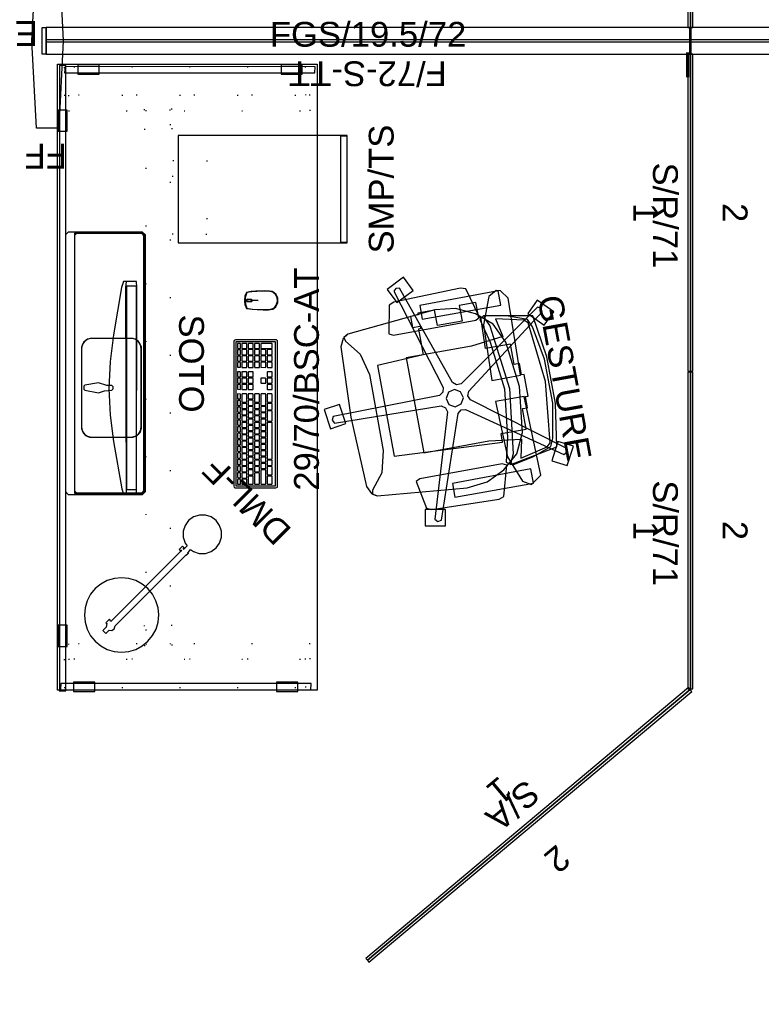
# Model space of a CAD drawing. Header units: inches. Extents: x 490 to 791, y -148 to 69.
# Tile 1 of 5: x 490 to 573, y -148 to -38. Entities that reach past the tile are written whole.
import ezdxf
from ezdxf.enums import TextEntityAlignment as Align

# ---------------------------------------------------------------- set-up
doc = ezdxf.new("R2010")
doc.units = ezdxf.units.IN
doc.header["$MEASUREMENT"] = 0
doc.linetypes.add('Dot', pattern=[6.35, 0, -6.35])
for name, color, linetype in [('A-FURN', 7, 'Continuous'), ('A-FURN-P-FENCE', 3, 'Continuous'), ('A-FURN-P-FENCE-JNC', 4, 'Continuous'), ('A-FURN-P-FENCE-JNC-T', 4, 'Continuous'), ('A-FURN-P-FENCE-SUP', 4, 'Continuous'), ('A-FURN-P-FENCE-SUP-T', 4, 'Continuous'), ('A-FURN-P-FENCE-T', 3, 'Continuous'), ('A-FURN-P-FILE', 2, 'Continuous'), ('A-FURN-P-FILE-T', 2, 'Continuous'), ('A-FURN-P-FREE', 2, 'Continuous'), ('A-FURN-P-FREE-ACY', 2, 'Continuous'), ('A-FURN-P-FREE-ACY-T', 2, 'Continuous'), ('A-FURN-P-FREE-T', 2, 'Continuous'), ('A-FURN-P-PNLS-ACSY-T', 3, 'Continuous'), ('A-FURN-P-SCRN', 3, 'Continuous'), ('A-FURN-P-SEAT', 2, 'Continuous'), ('A-FURN-P-SEAT-T', 2, 'Continuous'), ('A-FURN-P_LGHT', 4, 'Continuous'), ('A-FURN-P_LGHT-T', 4, 'Continuous'), ('CATALOGUE-TXT', 8, 'Continuous'), ('CET color Black or White', 7, 'Continuous'), ('CET Default', 7, 'Continuous')]:
    doc.layers.add(name, color=color, linetype=linetype)
doc.layers.add('AFUEL-3D-017', color=7, linetype='Continuous', true_color=0xf3f3f3)
doc.layers.add('AFUSL-3D-160', color=7, linetype='Continuous', true_color=0x3f4549)
doc.styles.add('Arial', font='arial.ttf')

# ---------------------------------------------------------------- blocks, each defined once
blk = doc.blocks.new('*C6')
at = {"layer": 'A-FURN-P-SCRN', "linetype": 'Continuous'}
blk.add_lwpolyline([(0, -0.12), (72, -0.12), (72, 0.12), (0, 0.12), (0, -0.12)], close=True, dxfattribs=at)
at = {"layer": 'A-FURN-P-PNLS-ACSY-T', "linetype": 'Continuous', "style": 'Arial'}
blk.add_attdef('ITEXT', (25.04, -0.65), '', height=2.77, dxfattribs=at).dxf.unprotected_set("ltscale", 0)
blk = doc.blocks.new('*C10')
at = {"layer": 'A-FURN-P-FENCE', "linetype": 'Continuous'}
blk.add_lwpolyline([(0.04, 0), (71.96, 0), (71.96, 2.99), (0.04, 2.99), (0.04, 0)], close=True, dxfattribs=at)
at = {"layer": 'A-FURN-P-FENCE-T', "linetype": 'Continuous', "style": 'Arial'}
for p in [(27.18, 3.79), (35.53, 1.5), (35.53, 1.5)]:
    blk.add_attdef('ITEXT', p, '', height=2.77, dxfattribs=at).dxf.unprotected_set("ltscale", 0)
blk = doc.blocks.new('*C4')
at = {"layer": 'A-FURN-P-FREE', "linetype": 'Continuous'}
blk.add_lwpolyline([(-35, -14.5), (-35, 14.5), (35, 14.5), (35, -14.5), (-35, -14.5)], close=True, dxfattribs=at)
at = {"layer": 'A-FURN-P-FREE', "linetype": 'Dot'}
for points in [[(-34.67, -13.23), (-31.52, -13.23), (-31.52, 13.77), (-34.67, 13.77), (-34.67, -13.23)], [(-31.52, -13.73), (-29.79, -13.73), (-29.79, 13.27), (-31.52, 13.27), (-31.52, -13.73)], [(29.79, -13.73), (31.52, -13.73), (31.52, 13.27), (29.79, 13.27), (29.79, -13.73)], [(31.52, -13.23), (34.67, -13.23), (34.67, 13.77), (31.52, 13.77), (31.52, -13.23)], [(-29.98, 1.71), (-27.74, 1.71), (-27.74, 4.83), (-29.98, 4.83), (-29.98, 1.71)], [(-29.85, 1.89), (29.85, 1.89), (29.85, 4.65), (-29.85, 4.65), (-29.85, 1.89)], [(27.74, 1.71), (29.98, 1.71), (29.98, 4.83), (27.74, 4.83), (27.74, 1.71)], [(15.96, -2.16), (15.96, 1.62), (24.23, 1.62), (24.23, -2.16), (15.96, -2.16)]]:
    blk.add_lwpolyline(points, close=True, dxfattribs=at)
at = {"layer": 'A-FURN-P-FREE-T', "linetype": 'Continuous', "style": 'Arial'}
blk.add_attdef('ITEXT', (-12.68, -14.7), '', height=2.77, dxfattribs=at).dxf.unprotected_set("ltscale", 0)
blk = doc.blocks.new('*C47')
at = {"layer": 'CET color Black or White', "linetype": 'Continuous'}
for points in [[(8.09, 2.45), (-8.07, 2.45), (-8.22, 2.42), (-8.28, 2.28), (-8.28, -2.26), (-8.2, -2.42), (-8.09, -2.45), (8.15, -2.45), (8.28, -2.34), (8.28, 2.26), (8.2, 2.42), (8.09, 2.45)], [(8.04, 2.21), (-8.04, 2.21), (-8.04, -2.21), (8.04, -2.21), (8.04, 2.21)], [(-7.33, 2.04), (-7.86, 2.04), (-7.88, 1.69), (-7.38, 1.69), (-7.31, 1.74), (-7.33, 2.04)], [(-7.87, 1.55), (-7.88, 1.03), (-7.83, 0.98), (-7.32, 0.98), (-7.31, 1.5), (-7.36, 1.55), (-7.87, 1.55)], [(-6.66, 1.56), (-7.16, 1.55), (-7.18, 1.03), (-7.12, 0.98), (-6.62, 0.98), (-6.6, 1.5), (-6.66, 1.56)], [(-7.1, 2.04), (-7.15, 1.97), (-7.15, 1.69), (-6.64, 1.69), (-6.58, 1.74), (-6.58, 2.04), (-7.1, 2.04)], [(-5.95, 1.56), (-6.46, 1.55), (-6.47, 1.03), (-6.42, 0.98), (-5.91, 0.98), (-5.9, 1.5), (-5.95, 1.56)], [(-6.37, 2.04), (-6.42, 1.97), (-6.41, 1.69), (-5.91, 1.69), (-5.84, 1.74), (-5.84, 2.04), (-6.37, 2.04)], [(-5.71, 1.55), (-5.76, 1.5), (-5.76, 0.98), (-5.24, 0.98), (-5.19, 1.04), (-5.19, 1.54), (-5.71, 1.55)], [(-5.11, 2.04), (-5.62, 2.04), (-5.68, 1.99), (-5.66, 1.69), (-5.16, 1.69), (-5.11, 1.75), (-5.11, 2.04)], [(-5, 1.55), (-5.06, 1.5), (-5.06, 0.99), (-4.54, 0.98), (-4.48, 1.04), (-4.48, 1.54), (-5, 1.55)], [(-4.38, 2.04), (-4.88, 2.04), (-4.95, 1.99), (-4.93, 1.69), (-4.42, 1.69), (-4.37, 1.75), (-4.38, 2.04)], [(-4.3, 1.56), (-4.35, 1.5), (-4.35, 0.98), (-3.83, 0.98), (-3.78, 1.04), (-3.78, 1.54), (-4.3, 1.56)], [(-4.17, 2.04), (-4.21, 1.97), (-4.21, 1.69), (-3.71, 1.69), (-3.64, 1.74), (-3.64, 2.04), (-4.17, 2.04)], [(-3.59, 1.55), (-3.64, 1.5), (-3.64, 0.99), (-3.12, 0.98), (-3.07, 1.04), (-3.07, 1.54), (-3.59, 1.55)], [(-2.91, 2.04), (-3.41, 2.04), (-3.48, 1.99), (-3.46, 1.69), (-2.96, 1.69), (-2.91, 1.75), (-2.91, 2.04)], [(-2.88, 1.55), (-2.94, 1.5), (-2.94, 0.98), (-2.42, 0.98), (-2.36, 1.04), (-2.36, 1.54), (-2.88, 1.55)], [(-2.19, 2.04), (-2.73, 2.04), (-2.74, 1.69), (-2.24, 1.69), (-2.17, 1.74), (-2.19, 2.04)], [(-2.18, 1.56), (-2.23, 1.5), (-2.23, 0.98), (-1.71, 0.98), (-1.66, 1.04), (-1.66, 1.54), (-2.18, 1.56)], [(-1.96, 2.04), (-2.01, 1.97), (-2.01, 1.69), (-1.51, 1.69), (-1.44, 1.74), (-1.44, 2.04), (-1.96, 2.04)], [(-1.47, 1.55), (-1.52, 1.5), (-1.52, 0.98), (-1, 0.98), (-0.95, 1.04), (-0.95, 1.54), (-1.47, 1.55)], [(-1.23, 2.04), (-1.28, 1.97), (-1.28, 1.69), (-0.77, 1.69), (-0.71, 1.74), (-0.71, 2.04), (-1.23, 2.04)], [(-0.76, 1.55), (-0.82, 1.5), (-0.82, 0.99), (-0.3, 0.98), (-0.24, 1.04), (-0.24, 1.54), (-0.76, 1.55)], [(0.02, 2.04), (-0.48, 2.04), (-0.54, 1.99), (-0.52, 1.69), (0.01, 1.69), (0.02, 2.04)], [(-0.06, 1.55), (-0.11, 1.5), (-0.11, 0.99), (0.41, 0.98), (0.46, 1.04), (0.46, 1.54), (-0.06, 1.55)], [(0.24, 2.04), (0.19, 1.97), (0.19, 1.69), (0.7, 1.69), (0.76, 1.74), (0.76, 2.04), (0.24, 2.04)], [(0.65, 1.56), (0.6, 1.5), (0.6, 0.99), (1.12, 0.98), (1.17, 1.04), (1.17, 1.54), (0.65, 1.56)], [(1.48, 2.04), (0.94, 2.04), (0.93, 1.69), (1.43, 1.69), (1.49, 1.74), (1.48, 2.04)], [(2.18, 1.56), (1.36, 1.55), (1.3, 1.5), (1.3, 1.03), (1.36, 0.98), (2.18, 0.98), (2.23, 1.04), (2.23, 1.5), (2.18, 1.56)], [(2.22, 2.04), (1.72, 2.04), (1.66, 1.99), (1.68, 1.69), (2.21, 1.69), (2.22, 2.04)], [(3.27, 2.04), (2.74, 2.04), (2.72, 1.69), (3.22, 1.69), (3.29, 1.74), (3.27, 2.04)], [(2.77, 1.55), (2.72, 1.5), (2.72, 0.99), (3.24, 0.98), (3.29, 1.04), (3.29, 1.54), (2.77, 1.55)], [(3.47, 2.04), (3.42, 1.97), (3.43, 1.69), (3.93, 1.69), (4, 1.74), (4, 2.04), (3.47, 2.04)], [(3.48, 1.55), (3.42, 1.5), (3.42, 0.99), (3.94, 0.98), (4, 1.04), (4, 1.54), (3.48, 1.55)], [(4.18, 2.04), (4.13, 1.97), (4.13, 1.69), (4.64, 1.69), (4.7, 1.74), (4.7, 2.04), (4.18, 2.04)], [(4.18, 1.56), (4.13, 1.5), (4.13, 0.98), (4.65, 0.98), (4.7, 1.04), (4.7, 1.54), (4.18, 1.56)], [(5.71, 1.56), (5.19, 1.55), (5.19, 1.03), (5.24, 0.98), (5.76, 0.98), (5.76, 1.5), (5.71, 1.56)], [(5.74, 2.04), (5.21, 2.04), (5.2, 1.69), (5.7, 1.69), (5.76, 1.74), (5.74, 2.04)], [(6.45, 2.04), (5.96, 2.04), (5.9, 1.99), (5.92, 1.69), (6.46, 1.69), (6.45, 2.04)], [(6.42, 1.56), (5.95, 1.56), (5.9, 1.5), (5.9, 1.03), (5.95, 0.98), (6.46, 0.98), (6.47, 1.5), (6.42, 1.56)], [(7.16, 2.04), (6.67, 2.04), (6.6, 1.99), (6.62, 1.69), (7.17, 1.69), (7.16, 2.04)], [(7.12, 1.56), (6.66, 1.56), (6.6, 1.5), (6.6, 1.03), (6.66, 0.98), (7.16, 0.98), (7.18, 1.5), (7.12, 1.56)], [(7.36, 2.04), (7.31, 1.97), (7.31, 1.69), (7.82, 1.69), (7.88, 1.74), (7.88, 2.04), (7.36, 2.04)], [(7.32, 1.55), (7.31, 1.03), (7.36, 0.98), (7.88, 0.98), (7.88, 1.5), (7.83, 1.55), (7.32, 1.55)], [(-7.01, 0.85), (-7.83, 0.85), (-7.88, 0.79), (-7.88, 0.33), (-7.83, 0.27), (-7.02, 0.27), (-6.96, 0.32), (-6.96, 0.8), (-7.01, 0.85)], [(-7.82, 0.14), (-7.88, 0.09), (-7.88, -0.38), (-7.83, -0.43), (-6.66, -0.43), (-6.6, -0.38), (-6.6, 0.09), (-6.66, 0.14), (-7.82, 0.14)], [(-6.77, 0.85), (-6.82, 0.79), (-6.82, 0.27), (-6.3, 0.27), (-6.25, 0.33), (-6.25, 0.84), (-6.77, 0.85)], [(-5.95, 0.14), (-6.47, 0.14), (-6.47, -0.38), (-6.42, -0.43), (-5.91, -0.43), (-5.9, 0.09), (-5.95, 0.14)], [(-6.06, 0.85), (-6.12, 0.79), (-6.12, 0.29), (-5.6, 0.28), (-5.54, 0.33), (-5.54, 0.84), (-6.06, 0.85)], [(-5.24, 0.14), (-5.75, 0.14), (-5.76, -0.38), (-5.71, -0.43), (-5.2, -0.43), (-5.19, 0.09), (-5.24, 0.14)], [(-5.36, 0.85), (-5.41, 0.79), (-5.41, 0.27), (-4.89, 0.27), (-4.84, 0.33), (-4.84, 0.84), (-5.36, 0.85)], [(-5.04, 0.14), (-5.06, -0.38), (-5, -0.43), (-4.48, -0.43), (-4.48, 0.09), (-4.54, 0.14), (-5.04, 0.14)], [(-4.65, 0.85), (-4.7, 0.79), (-4.7, 0.27), (-4.18, 0.27), (-4.13, 0.33), (-4.13, 0.84), (-4.65, 0.85)], [(-4.34, 0.14), (-4.35, -0.38), (-4.3, -0.43), (-3.79, -0.43), (-3.78, 0.09), (-3.83, 0.14), (-4.34, 0.14)], [(-3.48, 0.85), (-4, 0.85), (-4, 0.33), (-3.94, 0.27), (-3.44, 0.28), (-3.42, 0.8), (-3.48, 0.85)], [(-3.12, 0.14), (-3.64, 0.14), (-3.64, -0.38), (-3.59, -0.43), (-3.07, -0.43), (-3.07, 0.09), (-3.12, 0.14)], [(-2.77, 0.85), (-3.28, 0.85), (-3.29, 0.33), (-3.24, 0.27), (-2.73, 0.28), (-2.72, 0.8), (-2.77, 0.85)], [(-2.88, 0.14), (-2.94, 0.09), (-2.94, -0.42), (-2.42, -0.43), (-2.36, -0.38), (-2.36, 0.13), (-2.88, 0.14)], [(-2.53, 0.85), (-2.58, 0.79), (-2.58, 0.27), (-2.06, 0.27), (-2.01, 0.33), (-2.01, 0.84), (-2.53, 0.85)], [(-2.18, 0.14), (-2.23, 0.09), (-2.23, -0.43), (-1.71, -0.43), (-1.66, -0.38), (-1.66, 0.13), (-2.18, 0.14)], [(-1.36, 0.85), (-1.86, 0.85), (-1.88, 0.33), (-1.82, 0.27), (-1.32, 0.28), (-1.3, 0.8), (-1.36, 0.85)], [(-1, 0.14), (-1.52, 0.14), (-1.52, -0.38), (-1.47, -0.43), (-0.96, -0.43), (-0.95, 0.09), (-1, 0.14)], [(-0.65, 0.85), (-1.12, 0.85), (-1.17, 0.79), (-1.17, 0.27), (-0.65, 0.27), (-0.6, 0.33), (-0.6, 0.8), (-0.65, 0.85)], [(-0.76, 0.14), (-0.82, 0.09), (-0.82, -0.43), (-0.3, -0.43), (-0.24, -0.38), (-0.24, 0.13), (-0.76, 0.14)], [(-0.41, 0.85), (-0.46, 0.79), (-0.46, 0.27), (0.06, 0.27), (0.11, 0.33), (0.11, 0.84), (-0.41, 0.85)], [(0.41, 0.14), (-0.06, 0.14), (-0.11, 0.09), (-0.11, -0.43), (0.41, -0.43), (0.46, -0.38), (0.46, 0.09), (0.41, 0.14)], [(0.76, 0.85), (0.24, 0.85), (0.24, 0.33), (0.3, 0.27), (0.8, 0.28), (0.82, 0.8), (0.76, 0.85)], [(0.65, 0.14), (0.6, 0.09), (0.6, -0.43), (1.12, -0.43), (1.17, -0.38), (1.17, 0.13), (0.65, 0.14)], [(1.47, 0.85), (0.96, 0.85), (0.95, 0.33), (1, 0.27), (1.51, 0.28), (1.52, 0.8), (1.47, 0.85)], [(2.18, 0.14), (1.36, 0.14), (1.3, 0.09), (1.3, -0.38), (1.36, -0.43), (2.16, -0.43), (2.23, -0.38), (2.23, 0.09), (2.18, 0.14)], [(1.71, 0.85), (1.66, 0.79), (1.66, 0.29), (2.18, 0.28), (2.23, 0.33), (2.23, 0.84), (1.71, 0.85)], [(2.73, 0.85), (2.72, 0.33), (2.77, 0.27), (3.29, 0.28), (3.29, 0.8), (3.24, 0.85), (2.73, 0.85)], [(3.44, 0.85), (3.42, 0.33), (3.48, 0.27), (4, 0.28), (4, 0.8), (3.94, 0.85), (3.44, 0.85)], [(4.65, 0.85), (4.13, 0.85), (4.13, 0.33), (4.18, 0.27), (4.7, 0.28), (4.7, 0.8), (4.65, 0.85)], [(5.24, 0.85), (5.19, 0.79), (5.19, 0.27), (5.71, 0.27), (5.76, 0.33), (5.76, 0.84), (5.24, 0.85)], [(5.24, 0.14), (5.19, 0.09), (5.19, -0.42), (5.71, -0.43), (5.76, -0.38), (5.76, 0.13), (5.24, 0.14)], [(5.91, 0.85), (5.9, 0.33), (5.95, 0.27), (6.42, 0.27), (6.47, 0.33), (6.47, 0.8), (6.42, 0.85), (5.91, 0.85)], [(5.91, 0.14), (5.9, -0.38), (5.95, -0.43), (6.47, -0.43), (6.47, 0.09), (6.42, 0.14), (5.91, 0.14)], [(6.62, 0.85), (6.6, 0.33), (6.66, 0.27), (7.12, 0.27), (7.18, 0.33), (7.18, 0.8), (7.12, 0.85), (6.62, 0.85)], [(7.12, 0.14), (6.66, 0.14), (6.6, 0.09), (6.6, -0.38), (6.66, -0.43), (7.16, -0.43), (7.18, 0.09), (7.12, 0.14)], [(7.83, 0.85), (7.31, 0.85), (7.31, 0.33), (7.36, 0.27), (7.87, 0.28), (7.88, 0.8), (7.83, 0.85)], [(7.32, 0.14), (7.31, -0.38), (7.36, -0.43), (7.83, -0.43), (7.88, -0.38), (7.88, 0.09), (7.83, 0.14), (7.32, 0.14)], [(-7.83, -0.56), (-7.88, -0.62), (-7.88, -1.09), (-7.83, -1.14), (-6.32, -1.14), (-6.25, -1.09), (-6.25, -0.62), (-6.3, -0.56), (-7.83, -0.56)], [(-6.06, -0.57), (-6.12, -0.62), (-6.12, -1.13), (-5.6, -1.14), (-5.54, -1.08), (-5.54, -0.58), (-6.06, -0.57)], [(-4.89, -0.56), (-5.41, -0.57), (-5.41, -1.09), (-5.36, -1.14), (-4.85, -1.14), (-4.84, -0.62), (-4.89, -0.56)], [(-4.65, -0.56), (-4.7, -0.62), (-4.7, -1.13), (-4.18, -1.14), (-4.13, -1.08), (-4.13, -0.58), (-4.65, -0.56)], [(-3.48, -0.56), (-3.94, -0.57), (-4, -0.62), (-4, -1.13), (-3.48, -1.14), (-3.42, -1.08), (-3.42, -0.62), (-3.48, -0.56)], [(-2.77, -0.56), (-3.29, -0.57), (-3.29, -1.09), (-3.24, -1.14), (-2.73, -1.14), (-2.72, -0.62), (-2.77, -0.56)], [(-2.06, -0.56), (-2.53, -0.56), (-2.58, -0.62), (-2.58, -1.09), (-2.53, -1.14), (-2.02, -1.14), (-2.01, -0.62), (-2.06, -0.56)], [(-1.36, -0.56), (-1.88, -0.57), (-1.88, -1.09), (-1.82, -1.14), (-1.32, -1.14), (-1.3, -0.62), (-1.36, -0.56)], [(-1.12, -0.57), (-1.17, -0.62), (-1.17, -1.14), (-0.65, -1.14), (-0.6, -1.08), (-0.6, -0.58), (-1.12, -0.57)], [(-0.41, -0.56), (-0.46, -0.62), (-0.46, -1.13), (0.06, -1.14), (0.11, -1.08), (0.11, -0.58), (-0.41, -0.56)], [(0.76, -0.56), (0.24, -0.57), (0.24, -1.09), (0.3, -1.14), (0.82, -1.14), (0.82, -0.62), (0.76, -0.56)], [(1.02, -0.56), (0.95, -0.61), (0.95, -1.09), (1, -1.14), (2.18, -1.14), (2.23, -1.08), (2.23, -0.62), (2.18, -0.56), (1.02, -0.56)], [(3.48, -0.56), (3.42, -0.62), (3.42, -1.13), (3.94, -1.14), (4, -1.08), (4, -0.58), (3.48, -0.56)], [(5.2, -0.57), (5.19, -1.09), (5.24, -1.14), (5.76, -1.14), (5.76, -0.62), (5.71, -0.57), (5.2, -0.57)], [(6.42, -0.56), (5.95, -0.56), (5.9, -0.62), (5.9, -1.09), (5.95, -1.14), (6.46, -1.14), (6.47, -0.62), (6.42, -0.56)], [(6.66, -0.56), (6.6, -0.62), (6.6, -1.14), (7.12, -1.14), (7.18, -1.08), (7.18, -0.58), (6.66, -0.56)], [(7.36, -0.57), (7.31, -0.62), (7.31, -1.79), (7.36, -1.85), (7.83, -1.84), (7.88, -1.79), (7.88, -0.63), (7.83, -0.57), (7.36, -0.57)], [(-7.01, -1.27), (-7.83, -1.27), (-7.88, -1.33), (-7.88, -1.79), (-7.83, -1.85), (-7.01, -1.84), (-6.96, -1.79), (-6.96, -1.32), (-7.01, -1.27)], [(-5.95, -1.27), (-6.76, -1.27), (-6.82, -1.32), (-6.82, -1.79), (-6.77, -1.85), (-5.95, -1.84), (-5.9, -1.79), (-5.9, -1.32), (-5.95, -1.27)], [(-5.75, -1.27), (-5.76, -1.79), (-5.71, -1.85), (-5.19, -1.84), (-5.19, -1.32), (-5.24, -1.27), (-5.75, -1.27)], [(-4.99, -1.27), (-5.06, -1.32), (-5.06, -1.79), (-5, -1.85), (-1.02, -1.85), (-0.95, -1.8), (-0.95, -1.32), (-1, -1.27), (-4.99, -1.27)], [(0.28, -1.27), (-0.75, -1.27), (-0.82, -1.32), (-0.82, -1.79), (-0.76, -1.85), (0.28, -1.84), (0.33, -1.79), (0.33, -1.32), (0.28, -1.27)], [(1.12, -1.27), (0.52, -1.27), (0.46, -1.33), (0.48, -1.85), (1.12, -1.84), (1.17, -1.79), (1.17, -1.32), (1.12, -1.27)], [(2.18, -1.27), (1.36, -1.27), (1.3, -1.33), (1.3, -1.79), (1.36, -1.85), (2.16, -1.85), (2.23, -1.8), (2.23, -1.32), (2.18, -1.27)], [(2.77, -1.27), (2.72, -1.33), (2.72, -1.85), (3.24, -1.85), (3.29, -1.79), (3.29, -1.28), (2.77, -1.27)], [(3.44, -1.27), (3.42, -1.79), (3.48, -1.85), (3.98, -1.84), (4, -1.32), (3.94, -1.27), (3.44, -1.27)], [(4.14, -1.27), (4.13, -1.79), (4.18, -1.85), (4.7, -1.84), (4.7, -1.32), (4.65, -1.27), (4.14, -1.27)], [(5.24, -1.27), (5.19, -1.33), (5.19, -1.85), (5.71, -1.85), (5.76, -1.79), (5.76, -1.28), (5.24, -1.27)], [(5.91, -1.27), (5.9, -1.79), (5.95, -1.85), (6.47, -1.84), (6.47, -1.32), (6.42, -1.27), (5.91, -1.27)], [(6.62, -1.27), (6.6, -1.79), (6.66, -1.85), (7.16, -1.84), (7.18, -1.32), (7.12, -1.27), (6.62, -1.27)]]:
    blk.add_lwpolyline(points, close=True, dxfattribs=at)
blk = doc.blocks.new('*C7')
at = {"layer": 'CET color Black or White', "linetype": 'Continuous'}
for points in [[(-29.99, 14.37), (-29.99, 13.34), (-27.63, 13.34), (-27.63, 14.37), (-29.99, 14.37)], [(27.61, 14.37), (27.61, 13.34), (29.97, 13.34), (29.97, 14.37), (27.61, 14.37)], [(-35, 14.21), (-34.96, 13.51), (34.96, 13.51), (34.96, 14.21), (-35, 14.21)], [(-34.15, -13.91), (-34.15, 14.05), (-34.81, 14.09), (-34.85, -13.87), (-34.15, -13.91)], [(34.15, 13.63), (34.15, -14.33), (34.81, -14.37), (34.85, 13.59), (34.15, 13.63)], [(-33.99, 10.27), (-33.99, 12.63), (-35.02, 12.63), (-35.02, 10.27), (-33.99, 10.27)], [(33.99, 12.14), (33.99, 9.78), (35.02, 9.78), (35.02, 12.14), (33.99, 12.14)], [(-33.99, -12.42), (-33.99, -10.06), (-35.02, -10.06), (-35.02, -12.42), (-33.99, -12.42)], [(33.99, -10.55), (33.99, -12.91), (35.02, -12.91), (35.02, -10.55), (33.99, -10.55)]]:
    blk.add_lwpolyline(points, close=True, dxfattribs=at)
blk = doc.blocks.new('*C9')
at = {"layer": 'A-FURN-P-FREE-ACY', "linetype": 'Continuous'}
for points in [[(-17.71, 0), (17.71, 0), (17.71, 0.28), (-17.71, 0.28), (-17.71, 0)], [(-17.71, -0.28), (17.71, -0.28), (17.71, 0), (-17.71, 0), (-17.71, -0.28)]]:
    blk.add_lwpolyline(points, close=True, dxfattribs=at)
at = {"layer": 'A-FURN-P-FREE-ACY', "linetype": 'Continuous', "style": 'Arial'}
for s, p in [('2', (0, 5)), ('1', (0, -5))]:
    blk.add_text(s, height=2.76, dxfattribs=at).set_placement(p, align=Align.MIDDLE_CENTER)
at = {"layer": 'A-FURN-P-FREE-ACY-T', "linetype": 'Continuous', "style": 'Arial'}
blk.add_attdef('ITEXT', (-5.61, -4.18), '', height=2.77, dxfattribs=at).dxf.unprotected_set("ltscale", 0)
blk = doc.blocks.new('*C12')
at = {"layer": 'A-FURN-P_LGHT', "linetype": 'Continuous'}
for points in [[(0, 1.97), (-0.81, 1.89), (-1.59, 1.65), (-2.31, 1.27), (-2.94, 0.75), (-3.46, 0.12), (-3.85, -0.6), (-4.08, -1.38), (-4.16, -2.2), (-4.08, -3.01), (-3.85, -3.79), (-3.46, -4.51), (-2.94, -5.14), (-2.31, -5.66), (-1.59, -6.04), (-0.81, -6.28), (0, -6.36), (0.81, -6.28), (1.59, -6.04), (2.31, -5.66), (2.94, -5.14), (3.46, -4.51), (3.85, -3.79), (4.08, -3.01), (4.16, -2.2), (4.08, -1.38), (3.85, -0.6), (3.46, 0.12), (2.94, 0.75), (2.31, 1.27), (1.59, 1.65), (0.81, 1.89), (0, 1.97)], [(-0.24, 0.51), (-0.24, -0.01), (-0.44, -0.19), (-0.5, -0.53), (-0.34, -0.83), (-0.34, -12.09), (-0.4, -11.98), (-0.4, -12.37), (-0.34, -12.26), (-0.27, -12.84), (-0.67, -12.9), (-1.27, -13.21), (-1.75, -13.69), (-2.06, -14.29), (-2.17, -14.96), (-2.06, -15.63), (-1.75, -16.24), (-1.27, -16.72), (-0.67, -17.02), (0, -17.13), (0.67, -17.02), (1.27, -16.72), (1.75, -16.24), (2.06, -15.63), (2.17, -14.96), (2.06, -14.29), (1.75, -13.69), (1.27, -13.21), (0.67, -12.9), (0.27, -12.84), (0.28, -12.27), (0.34, -12.44), (0.34, -12.27), (0.38, -12.44), (0.63, -12.44), (0.63, -11.91), (0.34, -11.91), (0.34, -12.08), (0.34, -0.85), (0.63, -0.9), (0.63, -0.34), (0.49, -0.34), (0.25, -0.01), (0.25, 0.51), (-0.24, 0.51)]]:
    blk.add_lwpolyline(points, close=True, dxfattribs=at)
at = {"layer": 'A-FURN-P_LGHT-T', "linetype": 'Continuous', "style": 'Arial'}
blk.add_attdef('ITEXT', (-6.79, -22.47), '', height=2.77, dxfattribs=at).dxf.unprotected_set("ltscale", 0)
blk = doc.blocks.new('*C16')
at = {"layer": 'CET color Black or White', "linetype": 'Continuous'}
for points in [[(0.02, 1.86), (0.02, 1.67), (0.14, 1.59), (0.04, 1.07), (0.02, 1.06), (0, 0.36), (-0.02, 1.06), (-0.14, 1.12), (-0.08, 1.64), (-0.04, 1.86), (-0.47, 1.82), (-0.9, 1.65), (-0.99, 0.99), (-1.03, 0.44), (-1.05, -0.21), (-1.04, -0.82), (-0.96, -1.29), (-0.7, -1.63), (-0.23, -1.86), (0.28, -1.85), (0.66, -1.66), (0.9, -1.41), (0.98, -1.21), (1.04, -0.92), (1.06, -0.38), (1.02, 0.62), (0.98, 1.12), (0.9, 1.65), (0.47, 1.82), (0.02, 1.86)], [(0.28, 1.79), (-0.42, 1.76), (-0.88, 1.61), (-0.96, 1.03), (-1.01, 0.32), (-1.03, -0.13), (-1.03, -0.58), (-0.99, -1.08), (-0.92, -1.3), (-0.74, -1.53), (-0.54, -1.67), (-0.08, -1.8), (0.28, -1.77), (0.62, -1.63), (0.93, -1.28), (1, -0.97), (1.03, -0.47), (1, 0.49), (0.96, 1.07), (0.88, 1.61), (0.67, 1.7), (0.28, 1.79)], [(0.08, 1.63), (-0.06, 1.63), (-0.12, 1.58), (-0.13, 1.06), (-0.07, 1.01), (0.08, 1), (0.12, 1.08), (0.13, 1.57), (0.08, 1.63)]]:
    blk.add_lwpolyline(points, close=True, dxfattribs=at)
blk = doc.blocks.new('*C14')
at = {"layer": 'A-FURN-P-FILE', "linetype": 'Continuous'}
for points in [[(0, 0), (12, 0), (12, 18.88), (0, 18.88), (0, 0)], [(0.06, 0), (11.94, 0), (11.94, 0.75), (0.06, 0.75), (0.06, 0)]]:
    blk.add_lwpolyline(points, close=True, dxfattribs=at)
at = {"layer": 'A-FURN-P-FILE-T', "linetype": 'Continuous', "style": 'Arial'}
blk.add_attdef('ITEXT', (-1.19, -5.2), '', height=2.77, dxfattribs=at).dxf.unprotected_set("ltscale", 0)
blk = doc.blocks.new('*C33')
at = {"layer": 'A-FURN-P-FREE-ACY', "linetype": 'Continuous'}
for points in [[(-17.71, 0), (17.71, 0), (17.71, 0.28), (-17.71, 0.28), (-17.71, 0)], [(-17.71, -0.28), (17.71, -0.28), (17.71, 0), (-17.71, 0), (-17.71, -0.28)]]:
    blk.add_lwpolyline(points, close=True, dxfattribs=at)
at = {"layer": 'A-FURN-P-FREE-ACY', "linetype": 'Continuous', "style": 'Arial'}
for s, p in [('2', (0, 5)), ('1', (0, -5))]:
    blk.add_text(s, height=2.76, dxfattribs=at).set_placement(p, align=Align.MIDDLE_CENTER)
at = {"layer": 'A-FURN-P-FREE-ACY-T', "linetype": 'Continuous', "style": 'Arial'}
blk.add_attdef('ITEXT', (-5.61, -4.18), '', height=2.77, dxfattribs=at).dxf.unprotected_set("ltscale", 0)
blk = doc.blocks.new('*C34')
at = {"layer": 'A-FURN-P-SCRN', "linetype": 'Continuous'}
blk.add_lwpolyline([(0, -0.12), (72, -0.12), (72, 0.12), (0, 0.12), (0, -0.12)], close=True, dxfattribs=at)
at = {"layer": 'A-FURN-P-PNLS-ACSY-T', "linetype": 'Continuous', "style": 'Arial'}
blk.add_attdef('ITEXT', (25.04, -0.65), '', height=2.77, dxfattribs=at).dxf.unprotected_set("ltscale", 0)
blk = doc.blocks.new('*C46')
at = {"layer": 'A-FURN-P-FENCE-JNC', "linetype": 'Continuous'}
for points in [[(-0.91, 1.5), (-0.41, 11.25), (2.09, 11.25), (2.59, 1.5), (2.09, -8.25), (-0.41, -8.25), (-0.91, 1.5)], [(1.05, 0), (1.05, 3), (1.45, 3), (1.45, 0), (1.05, 0)], [(1.05, 0), (1.05, 3), (1.45, 3), (1.45, 0), (1.05, 0)]]:
    blk.add_lwpolyline(points, close=True, dxfattribs=at)
at = {"layer": 'A-FURN-P-FENCE-SUP', "linetype": 'Continuous'}
blk.add_lwpolyline([(-0.91, 1.5), (-0.41, 11.25), (2.09, 11.25), (2.59, 1.5), (2.09, -8.25), (-0.41, -8.25), (-0.91, 1.5)], close=True, dxfattribs=at)
at = {"layer": 'A-FURN-P-FENCE-JNC-T', "linetype": 'Continuous', "style": 'Arial'}
blk.add_attdef('ITEXT', (1.94, -0.71), '', height=2.77, dxfattribs=at).dxf.unprotected_set("ltscale", 0)
at = {"layer": 'A-FURN-P-FENCE-SUP-T', "linetype": 'Continuous', "style": 'Arial'}
blk.add_attdef('ITEXT', (-1.33, 13.01), '', height=2.77, dxfattribs=at).dxf.unprotected_set("ltscale", 0)
blk = doc.blocks.new('*C8')
at = {"layer": 'CET color Black or White', "linetype": 'Continuous'}
for points in [[(-4.55, 3.35), (-5.03, 3.16), (-5.33, 2.89), (-5.51, 2.43), (-5.51, -2.39), (-5.37, -2.83), (-4.98, -3.22), (-4.53, -3.35), (4.55, -3.35), (5.03, -3.16), (5.33, -2.89), (5.51, -2.42), (5.51, 2.37), (5.41, 2.7), (5.08, 3.12), (4.54, 3.35), (-4.55, 3.35)], [(-4.41, 3.34), (-4.81, 3.26), (-5.18, 3.02), (-5.42, 2.65), (-5.5, 2.25), (-5.5, -2.25), (-5.42, -2.65), (-5.18, -3.02), (-4.81, -3.26), (-4.41, -3.34), (4.41, -3.34), (4.81, -3.26), (5.18, -3.02), (5.42, -2.65), (5.5, -2.25), (5.5, 2.25), (5.42, 2.65), (5.18, 3.02), (4.81, 3.26), (4.41, 3.34), (-4.41, 3.34)], [(-0.17, 3.07), (-0.28, 2.97), (-0.55, 1.42), (-0.35, 0.77), (-0.26, -0.04), (-0.12, -0.2), (0.12, -0.2), (0.26, -0.04), (0.26, 0.49), (0.55, 1.42), (0.28, 2.97), (0.17, 3.07), (-0.17, 3.07)], [(-0.06, 0.27), (-3.04, 0.13), (-6.01, -0.23), (-11.28, -1.16), (-11.89, -1.34), (-11.89, -2.8), (11.23, -2.86), (11.89, -2.8), (11.89, -1.34), (11.2, -1.15), (5.92, -0.22), (2.93, 0.14), (-0.06, 0.27)], [(-11.89, -1.64), (-11.89, -2.8), (11.23, -2.86), (11.89, -2.8), (11.89, -1.64), (11.23, -1.59), (-11.89, -1.64)], [(-11.37, -1.68), (-11.38, -2.8), (11.36, -2.8), (11.38, -1.68), (-11.37, -1.68)]]:
    blk.add_lwpolyline(points, close=True, dxfattribs=at)
blk = doc.blocks.new('*C51')
at = {"layer": 'A-FURN-P-FENCE', "linetype": 'Continuous'}
blk.add_lwpolyline([(0.04, 0), (71.96, 0), (71.96, 2.99), (0.04, 2.99), (0.04, 0)], close=True, dxfattribs=at)
at = {"layer": 'A-FURN-P-FENCE-T', "linetype": 'Continuous', "style": 'Arial'}
for p in [(27.18, 3.79), (35.53, 1.5), (35.53, 1.5)]:
    blk.add_attdef('ITEXT', p, '', height=2.77, dxfattribs=at).dxf.unprotected_set("ltscale", 0)
blk = doc.blocks.new('*C21')
at = {"layer": 'A-FURN-P-SEAT', "linetype": 'Continuous'}
for points in [[(-7.45, 24.3), (-9.08, 22.72), (-7.81, 21.41), (-6.18, 22.99), (-7.45, 24.3)], [(7.71, 23.75), (6.86, 22.14), (8.87, 21.08), (9.72, 22.69), (7.71, 23.75)], [(-7.71, 23.04), (-8.12, 22.96), (-8.32, 22.6), (-1.42, 12.67), (-1.39, 12.15), (-1.72, 11.75), (-13.16, 7.83), (-13.21, 7.42), (-12.94, 7.11), (-1.36, 10.61), (-0.86, 10.47), (-0.58, 10.04), (-0.39, -2.06), (-0.01, -2.23), (0.37, -2.06), (0.62, 10.03), (0.9, 10.46), (1.4, 10.59), (12.96, 7.04), (13.25, 7.34), (13.2, 7.75), (1.78, 11.73), (1.46, 12.14), (1.49, 12.65), (8.44, 22.55), (8.24, 22.91), (7.83, 23), (0.52, 13.36), (0.04, 13.18), (-0.45, 13.37), (-7.71, 23.04)], [(-2.65, 22.63), (-7.45, 21.92), (-8.45, 16.51), (-8.1, 16.03), (-5.42, 16.69), (0, 17.32), (5.42, 16.69), (8.1, 16.03), (8.45, 16.51), (7.45, 21.92), (2.66, 22.63), (-2.65, 22.63)], [(-2.43, 22.34), (-6.26, 21.66), (-7.17, 21.26), (-7.91, 19.18), (-8.4, 16.73), (-8.26, 16.49), (-7.2, 16.99), (0.06, 17.91), (7.32, 16.99), (8.39, 16.49), (8.52, 16.73), (8.03, 19.18), (7.29, 21.26), (6.39, 21.66), (2.56, 22.34), (-2.43, 22.34)], [(0.04, 21.97), (-6.77, 21.27), (-7.17, 20.85), (-7.88, 17.75), (-5.79, 18.19), (-5.33, 14.57), (-5.36, 7.16), (5.44, 7.16), (5.41, 14.57), (5.87, 18.19), (7.96, 17.75), (7.26, 20.85), (6.86, 21.27), (0.04, 21.97)], [(-9.9, 19.56), (-10.85, 18.85), (-10.99, 18.38), (-10.45, 17.47), (-7.47, 16.3), (-1.16, 16.09), (-1.16, 19.36), (-9.9, 19.56)], [(0.04, 19.02), (-5.1, 18.43), (-7.31, 17.4), (-8.81, 15.65), (-9.81, 13.55), (-10.08, 11.25), (-9.14, 1.2), (-8.85, 0.71), (-8.41, 0.8), (-6.7, 2.15), (-4.27, 2.77), (4.35, 2.77), (6.78, 2.15), (8.49, 0.8), (8.93, 0.71), (9.23, 1.2), (10.16, 11.25), (9.89, 13.55), (8.89, 15.65), (7.4, 17.4), (5.18, 18.43), (0.04, 19.02)], [(0.04, 19.02), (-5.1, 18.43), (-7.31, 17.4), (-8.81, 15.65), (-9.81, 13.55), (-10.08, 11.25), (-9.14, 1.2), (-8.78, 0.6), (-7.9, 0.2), (0.04, -0.13), (7.98, 0.2), (8.86, 0.6), (9.23, 1.2), (10.16, 11.25), (9.89, 13.55), (8.89, 15.65), (7.4, 17.4), (5.18, 18.43), (0.04, 19.02)], [(1.28, 19.78), (-1.19, 19.78), (-1.19, 19.5), (-2.46, 19.5), (-2.46, 18.9), (-4.79, 18.9), (-4.79, 16.05), (-8.3, 16.15), (-8.3, 15.93), (-10.05, 15.93), (-10.05, 14.04), (-8.3, 14.04), (-8.3, 11.23), (-10.05, 11.23), (-10.05, 9.34), (-9.85, 9.34), (-9.85, 8.46), (-8.57, 8.46), (-8.57, 9.34), (-8.3, 9.34), (-8.3, 9.07), (-5.38, 9.07), (-5.11, 3.85), (5.19, 3.85), (5.82, 16.05), (4.87, 16.05), (4.87, 18.9), (2.55, 18.9), (2.55, 19.5), (1.28, 19.5), (1.28, 19.78)], [(10.25, 19.59), (1.24, 19.36), (1.24, 16.09), (7.56, 16.3), (10.53, 17.47), (11.07, 18.38), (10.25, 19.59)], [(-10.89, 18.62), (-10.84, 9.7), (-9.3, 9.7), (-9.25, 18.62), (-10.89, 18.62)], [(10.97, 18.62), (9.34, 18.62), (9.39, 9.7), (10.92, 9.7), (10.97, 18.62)], [(-8.36, 16.04), (-11.77, 15.11), (-11.96, 14.52), (-11.73, 6.91), (-11.5, 6.34), (-8.36, 5.74), (-8.13, 6.23), (-8.13, 15.57), (-8.36, 16.04)], [(8.45, 16.04), (8.21, 15.57), (8.21, 6.23), (8.44, 5.74), (11.58, 6.34), (11.81, 6.91), (12.04, 14.52), (11.85, 15.11), (8.45, 16.04)], [(0.16, 12.63), (-0.55, 12.45), (-0.92, 11.82), (-0.74, 11.11), (-0.11, 10.73), (0.6, 10.91), (0.98, 11.54), (0.8, 12.26), (0.16, 12.63)], [(-12.65, 9.27), (-14.29, 8.47), (-13.29, 6.43), (-11.65, 7.23), (-12.65, 9.27)], [(12.09, 8.41), (11.7, 6.18), (13.5, 5.86), (13.89, 8.1), (12.09, 8.41)], [(0.65, -0.8), (-1.6, -1.12), (-1.34, -2.92), (0.91, -2.6), (0.65, -0.8)]]:
    blk.add_lwpolyline(points, close=True, dxfattribs=at)
at = {"layer": 'A-FURN-P-SEAT-T', "linetype": 'Continuous', "style": 'Arial'}
blk.add_attdef('ITEXT', (-9.35, 22.78), '', height=2.77, dxfattribs=at).dxf.unprotected_set("ltscale", 0)
blk = doc.blocks.new('*C30')
at = {"layer": 'A-FURN-P-FENCE-JNC-T', "linetype": 'Continuous', "style": 'Arial'}
blk.add_attdef('ITEXT', (0.8, 2.8), '', height=2.77, dxfattribs=at).dxf.unprotected_set("ltscale", 0)
blk = doc.blocks.new('*C53')
at = {"layer": 'A-FURN-P-FREE-ACY', "linetype": 'Continuous'}
for points in [[(-17.71, 0), (17.71, 0), (17.71, 0.28), (-17.71, 0.28), (-17.71, 0)], [(-17.71, -0.28), (17.71, -0.28), (17.71, 0), (-17.71, 0), (-17.71, -0.28)]]:
    blk.add_lwpolyline(points, close=True, dxfattribs=at)
at = {"layer": 'A-FURN-P-FREE-ACY', "linetype": 'Continuous', "style": 'Arial'}
for s, p in [('2', (0, 5)), ('1', (0, -5))]:
    blk.add_text(s, height=2.76, dxfattribs=at).set_placement(p, align=Align.MIDDLE_CENTER)
at = {"layer": 'A-FURN-P-FREE-ACY-T', "linetype": 'Continuous', "style": 'Arial'}
blk.add_attdef('ITEXT', (-5.61, -4.18), '', height=2.77, dxfattribs=at).dxf.unprotected_set("ltscale", 0)
blk = doc.blocks.new('*C29')
at = {"layer": 'AFUEL-3D-017', "linetype": 'Continuous'}
for points in [[(-14.36, 4.46), (-14.67, 4.15), (-14.67, -4.15), (-14.36, -4.46), (14.36, -4.46), (14.67, -4.15), (14.67, 4.15), (14.36, 4.46), (-14.36, 4.46)], [(-14.31, 4.33), (-14.54, 4.1), (-14.54, -3.47), (14.54, -3.47), (14.54, 4.1), (14.31, 4.33), (-14.31, 4.33)]]:
    blk.add_lwpolyline(points, close=True, dxfattribs=at)
at = {"layer": 'AFUSL-3D-160', "linetype": 'Continuous'}
blk.add_lwpolyline([(-14.28, 4.3), (-14.5, 4.09), (-14.5, -3.23), (-14.28, -3.45), (14.28, -3.45), (14.5, -3.23), (14.5, 4.09), (14.28, 4.3), (-14.28, 4.3)], close=True, dxfattribs=at)
at = {"layer": 'CATALOGUE-TXT', "linetype": 'Continuous', "style": 'Arial'}
blk.add_attdef('ITEXT', (-5.45, 8.23), '', height=2.77, dxfattribs=at).dxf.unprotected_set("ltscale", 0)
blk = doc.blocks.new('*C37')
at = {"layer": 'A-FURN-P-FREE-ACY', "linetype": 'Continuous'}
for points in [[(-23.54, 0), (23.54, 0), (23.54, 0.28), (-23.54, 0.28), (-23.54, 0)], [(-23.54, -0.28), (23.54, -0.28), (23.54, 0), (-23.54, 0), (-23.54, -0.28)]]:
    blk.add_lwpolyline(points, close=True, dxfattribs=at)
at = {"layer": 'A-FURN-P-FREE-ACY', "linetype": 'Continuous', "style": 'Arial'}
for s, p in [('2', (0, 5)), ('1', (0, -5))]:
    blk.add_text(s, height=2.76, dxfattribs=at).set_placement(p, align=Align.MIDDLE_CENTER)
at = {"layer": 'A-FURN-P-FREE-ACY-T', "linetype": 'Continuous', "style": 'Arial'}
blk.add_attdef('ITEXT', (-3.13, -4.18), '', height=2.77, dxfattribs=at).dxf.unprotected_set("ltscale", 0)

msp = doc.modelspace()

# ---------------------------------------------------------------- block references
at = {"layer": 'A-FURN', "linetype": 'Continuous'}
for name, p, rotation, values in [('*C9', (564.9, -20.93, 0), 269.9999999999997, {'ITEXT': 'S/R/71'}), ('*C53', (564.9, -59.35, 0), 269.9999999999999, {'ITEXT': 'S/R/71'}), ('*C30', (565.94, -38.64), 179.999999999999, {'ITEXT': 'I'}), ('*C4', (508.68, -77.75, 0), 89.99999999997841, {'ITEXT': '29/70/BSC-AT'}), ('*C14', (526.53, -62.72, 0), 89.99999999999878, {'ITEXT': 'SMP/TS'}), ('*C21', (527.07, -82.15, 0), 280.3548167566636, {'ITEXT': 'GESTURE'}), ('*C33', (564.9, -94.88, 0), 269.9999999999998, {'ITEXT': 'S/R/71'}), ('*C37', (546.83, -127.8, 0), 220.0000000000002, {'ITEXT': 'S/A'})]:
    msp.add_blockref(name, p, dxfattribs=dict(at, rotation=rotation)).add_auto_attribs(values)
ref = msp.add_blockref('*C46', (493.9, -38.64), dxfattribs=dict(at, rotation=179.9999999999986))
ref.add_attrib('ITEXT', 'E', (491.97, -37.93), dxfattribs={"layer": 'A-FURN-P-FENCE-JNC-T', "linetype": 'Continuous', "height": 2.77, "rotation": 180, "style": 'Arial'}).dxf.unprotected_set("ltscale", 0)
ref.add_attrib('ITEXT', 'FF', (495.23, -51.64), dxfattribs={"layer": 'A-FURN-P-FENCE-SUP-T', "linetype": 'Continuous', "height": 2.772, "rotation": 180, "style": 'Arial'}).dxf.unprotected_set("ltscale", 0)
ref = msp.add_blockref('*C51', (564.9, -41.63), dxfattribs=dict(at, rotation=359.9999999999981))
ref.add_attrib('ITEXT', 'F/72-S-TT', (592.08, -37.85), dxfattribs={"layer": 'A-FURN-P-FENCE-T', "linetype": 'Continuous', "height": 2.772, "rotation": 360, "style": 'Arial'}).dxf.unprotected_set("ltscale", 0)
ref = msp.add_blockref('*C34', (492.86, -40.14, 27.49), dxfattribs=dict(at, rotation=359.9999999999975))
ref.add_attrib('ITEXT', 'FGS/19.5/72', (517.9, -40.79), dxfattribs={"layer": 'A-FURN-P-PNLS-ACSY-T', "linetype": 'Continuous', "height": 2.772, "rotation": 360, "style": 'Arial'}).dxf.unprotected_set("ltscale", 0)
ref = msp.add_blockref('*C10', (564.86, -38.64), dxfattribs=dict(at, rotation=179.9999999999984))
ref.add_attrib('ITEXT', 'F/72-S-TT', (537.68, -42.43), dxfattribs={"layer": 'A-FURN-P-FENCE-T', "linetype": 'Continuous', "height": 2.772, "rotation": 180, "style": 'Arial'}).dxf.unprotected_set("ltscale", 0)
ref = msp.add_blockref('*C6', (636.9, -40.14, 27.49), dxfattribs=dict(at, rotation=179.9999999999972))
ref.add_attrib('ITEXT', 'FGS/19.5/72', (611.86, -39.48), dxfattribs={"layer": 'A-FURN-P-PNLS-ACSY-T', "linetype": 'Continuous', "height": 2.772, "rotation": 180, "style": 'Arial'}).dxf.unprotected_set("ltscale", 0)
ref = msp.add_blockref('*C12', (499.78, -105.88, 28.5), dxfattribs=dict(at, rotation=134.9999999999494))
ref.add_attrib('ITEXT', 'DML-F', (520.47, -94.79), dxfattribs={"layer": 'A-FURN-P_LGHT-T', "linetype": 'Continuous', "height": 2.772, "rotation": 135, "style": 'Arial'}).dxf.unprotected_set("ltscale", 0)
at = {"layer": 'CET Default', "linetype": 'Continuous'}
for name, p, rotation in [('*C7', (508.6, -77.85, 28.5), 89.99999999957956), ('*C8', (500.19, -78.93, 32.5), 89.99999999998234), ('*C16', (516.94, -69.16, 28.5), 89.99999999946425), ('*C47', (516.32, -81.84, 28.5), 89.99999999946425)]:
    msp.add_blockref(name, p, dxfattribs=dict(at, rotation=rotation))
ref = msp.add_blockref('*C29', (499.53, -76.18, 28.5), dxfattribs=dict(at, rotation=269.999999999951))
ref.add_attrib('ITEXT', 'SOTO', (507.76, -70.73), dxfattribs={"layer": 'CATALOGUE-TXT', "linetype": 'Continuous', "height": 2.772, "rotation": 270, "style": 'Arial'}).dxf.unprotected_set("ltscale", 0)

doc.saveas('drawing.dxf')
